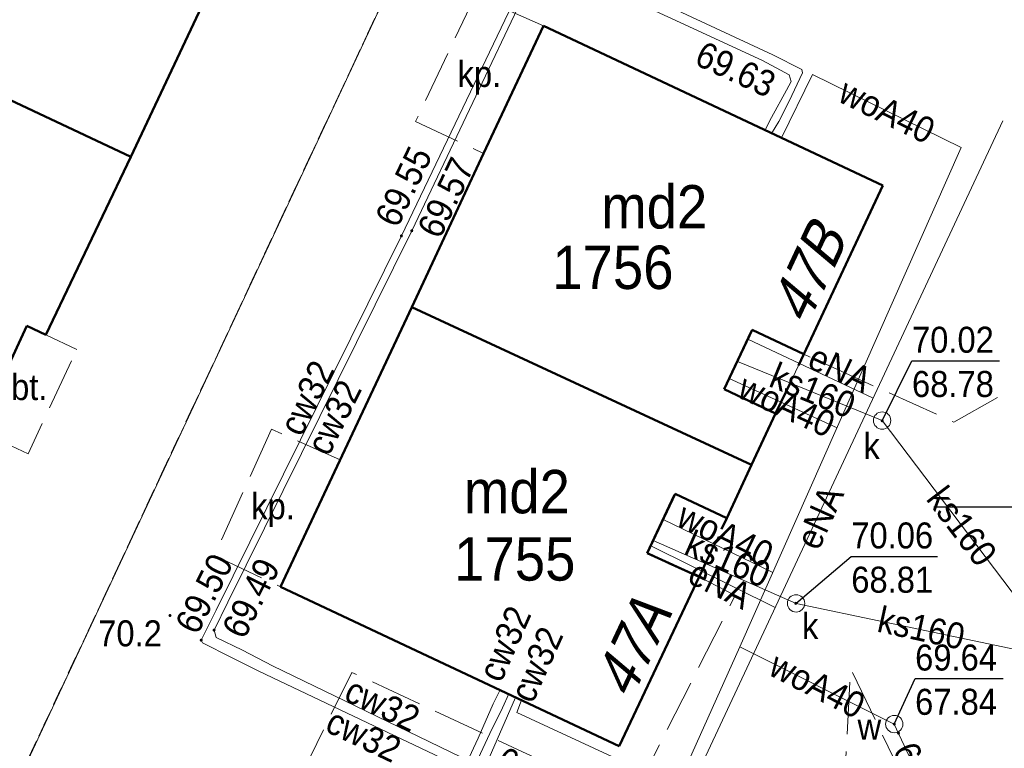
# Model space of a CAD drawing. Header units: feet. Extents: x 6524992 to 6539952, y 6047571 to 6067901.
# Tile 40 of 53: x 6531721 to 6531750, y 6048693 to 6048714. Entities that reach past the tile are written whole.
import ezdxf
from ezdxf.enums import TextEntityAlignment as Align

# ---------------------------------------------------------------- set-up
doc = ezdxf.new("R2010")
doc.units = ezdxf.units.FT
doc.header["$MEASUREMENT"] = 0
for name, pattern in [('1.5_0.5', [2, 1.5, -0.5]), ('218-500', [1, 0.5, -0.5]), ('219-500', [0]), ('mz2.0_0.5', [2.5, 2, -0.5])]:
    doc.linetypes.add(name, pattern=pattern)
doc.layers.get('0').update_dxf_attribs({"linetype": 'CONTINUOUS', "lineweight": 18})
for name, color, linetype, transparency in [('218-Granica użytku', 7, 'CONTINUOUS', 0.5), ('219-Linia granicy', 7, 'CONTINUOUS', 0.5), ('238-Punkt adresowy budynku', 7, 'CONTINUOUS', 0.5), ('312-Budynek (powierzchnia)', 7, 'CONTINUOUS', 0.5), ('312-Numer ewidencyjny budynku', 7, 'CONTINUOUS', 0.5), ('312-Numer ewidencyjny budynku-Atr124', 7, 'CONTINUOUS', 0.5), ('nawis - blok budynku (powierzchnia)', 7, 'CONTINUOUS', 0.5), ('plac (powierzchnia)', 7, 'CONTINUOUS', 0.5), ('plac (powierzchnia)-Atr17', 7, 'CONTINUOUS', 0.5), ('przewód ciepłowniczy (linia)', 7, 'CONTINUOUS', 0.5), ('przewód ciepłowniczy (linia)-Atr1', 7, 'CONTINUOUS', 0.5), ('przewód elektroenergetyczny (linia)', 7, 'CONTINUOUS', 0.5), ('przewód elektroenergetyczny (linia)-Atr1', 7, 'CONTINUOUS', 0.5), ('przewód kanalizacyjny (linia)', 7, 'CONTINUOUS', 0.5), ('przewód kanalizacyjny (linia)-Atr1', 7, 'CONTINUOUS', 0.5), ('przewód wodociągowy (linia)', 7, 'CONTINUOUS', 0.5), ('przewód wodociągowy (linia)-Atr1', 7, 'CONTINUOUS', 0.5), ('punkt o określonej wysokości (sieć ciepłownicza)', 7, 'CONTINUOUS', 0.5), ('punkt o określonej wysokości (sieć ciepłownicza)-Atr2', 7, 'CONTINUOUS', 0.5), ('punkt o określonej wysokości (sieć kanalizacyjna)', 7, 'CONTINUOUS', 0.5), ('punkt o określonej wysokości (sieć kanalizacyjna)-Atr2', 7, 'CONTINUOUS', 0.5), ('punkt o określonej wysokości (sieć kanalizacyjna)-Atr3', 7, 'CONTINUOUS', 0.5), ('punkt o określonej wysokości (sieć wodociągowa)', 7, 'CONTINUOUS', 0.5), ('punkt o określonej wysokości (sieć wodociągowa)-Atr2', 7, 'CONTINUOUS', 0.5), ('punkt o określonej wysokości (sieć wodociągowa)-Atr3', 7, 'CONTINUOUS', 0.5), ('punkt wysokościowy naturalny', 7, 'CONTINUOUS', 0.5), ('punkt wysokościowy naturalny-Atr2', 7, 'CONTINUOUS', 0.5), ('studzienka okrągła - przewód kanalizacyjny (punkt)', 7, 'CONTINUOUS', 0.5), ('studzienka okrągła - przewód kanalizacyjny (punkt)-Atr17', 7, 'CONTINUOUS', 0.5), ('studzienka okrągła - przewód wodociągowy (punkt)', 7, 'CONTINUOUS', 0.5), ('studzienka okrągła - przewód wodociągowy (punkt)-Atr17', 7, 'CONTINUOUS', 0.5), ('Wstawianie ramki sekcyjnej z opisem', 7, 'CONTINUOUS', 0.5)]:
    doc.layers.add(name, color=color, linetype=linetype, transparency=transparency)
doc.layers.add('_Robocza', color=1, linetype='CONTINUOUS', lineweight=30, plot=False)
doc.layers.add('gaPoziome', color=7, linetype='CONTINUOUS', lineweight=13)
doc.layers.add('zzz.gaHSDomyslna', color=7, linetype='CONTINUOUS', lineweight=30)
doc.styles.get("Standard").update_dxf_attribs({"font": 'arial.ttf'})

# ---------------------------------------------------------------- blocks, each defined once
blk = doc.blocks.new('PW01')
at = {"linetype": 'Continuous', "lineweight": 13}
h = blk.add_hatch(color=0, dxfattribs=at)
edge = h.paths.add_edge_path()
edge.add_arc((0, 0), 0.045, 0, 360)
blk = doc.blocks.new('US15')
at = {"color": 0, "linetype": 'Continuous', "lineweight": 13}
blk.add_circle((0, 0), 0.25, dxfattribs=at)
blk = doc.blocks.new('RAMKA500K')
at = {"color": 0}
blk.add_line((147.5, 200), (152.5, 200), dxfattribs=at)
blk = doc.blocks.new('gaHSPos')
at = {"color": 0, "linetype": 'Continuous', "lineweight": 0}
blk.add_point((0, 0), dxfattribs=at)
blk = doc.blocks.new('*U122')
at = {"layer": 'zzz.gaHSDomyslna', "color": 251}
for points in [[(29.181, 12.977, 0.12, 0.12, -0.015765), (18.625, 7.697, 0.12, 0.12, 0), (-0.067, 0.167, 0.12, 0.12, 0)], [(29.352, 12.66, 0.12, 0.12, -0.015776), (18.767, 7.367, 0.12, 0.12, 0), (0.067, -0.167, 0.12, 0.12, 0)]]:
    blk.add_lwpolyline(points, format="xyseb", dxfattribs=at)
at = {"color": 251}
for p in [(29.267, 12.819), (0, 0)]:
    blk.add_blockref('gaHSPos', p, dxfattribs=at)

msp = doc.modelspace()

# ---------------------------------------------------------------- linework, layer by layer
at = {"layer": '218-Granica użytku', "color": 3, "linetype": '218-500', "lineweight": 18, "flags": 128}
for points in [[(6531716.19, 6048681.62), (6531733.93, 6048719.52)], [(6531733.93, 6048719.52), (6531716.19, 6048681.62)]]:
    msp.add_lwpolyline(points, dxfattribs=at)
at = {"layer": '219-Linia granicy', "color": 3, "linetype": '219-500', "lineweight": 18, "flags": 128}
msp.add_lwpolyline([(6531716.19, 6048681.62), (6531733.93, 6048719.52)], dxfattribs=at)
at = {"layer": '312-Budynek (powierzchnia)', "color": 7, "linetype": 'Continuous', "lineweight": 50, "flags": 128}
for points in [[(6531726.78, 6048715.26), (6531724.35, 6048710.09)], [(6531724.35, 6048710.09), (6531714.57, 6048714.7)], [(6531714.57, 6048714.7), (6531724.35, 6048710.09)], [(6531734.52, 6048710.19), (6531736.25, 6048713.87)], [(6531736.25, 6048713.87), (6531746.03, 6048709.26)], [(6531732.45, 6048705.76), (6531734.52, 6048710.19)], [(6531724.35, 6048710.09), (6531721.9, 6048704.96)], [(6531746.03, 6048709.26), (6531743.75, 6048704.4)], [(6531728.67, 6048697.7), (6531732.45, 6048705.76)], [(6531732.45, 6048705.76), (6531742.24, 6048701.21)], [(6531742.24, 6048701.21), (6531732.45, 6048705.76)], [(6531721.35, 6048705.22), (6531720.15, 6048702.63)], [(6531721.9, 6048704.96), (6531721.35, 6048705.22)], [(6531742.26, 6048705.1), (6531741.46, 6048703.39)], [(6531743.75, 6048704.4), (6531742.26, 6048705.1)], [(6531741.46, 6048703.39), (6531742.94, 6048702.69)], [(6531742.94, 6048702.69), (6531742.24, 6048701.21)], [(6531742.24, 6048701.21), (6531741.53, 6048699.68)], [(6531740.04, 6048700.38), (6531739.24, 6048698.67)], [(6531741.53, 6048699.68), (6531740.04, 6048700.38)], [(6531739.24, 6048698.67), (6531740.73, 6048697.98)], [(6531740.73, 6048697.98), (6531738.43, 6048693.1)], [(6531738.43, 6048693.1), (6531728.67, 6048697.7)]]:
    msp.add_lwpolyline(points, dxfattribs=at)
at = {"layer": '_Robocza'}
msp.add_circle((6531733.871, 6048670.068), 50, dxfattribs=at)
at = {"layer": 'nawis - blok budynku (powierzchnia)', "color": 7, "linetype": 'mz2.0_0.5', "lineweight": 50, "flags": 128}
for points in [[(6531742.26, 6048705.1), (6531743.75, 6048704.4), (6531742.94, 6048702.69), (6531741.46, 6048703.39)], [(6531740.04, 6048700.38), (6531741.53, 6048699.68), (6531740.73, 6048697.98), (6531739.24, 6048698.67)]]:
    msp.add_lwpolyline(points, close=True, dxfattribs=at)
at = {"layer": 'plac (powierzchnia)', "color": 7, "linetype": '1.5_0.5', "lineweight": 18, "flags": 128}
for points in [[(6531736.25, 6048713.87), (6531734.28, 6048714.74), (6531732.56, 6048711.11), (6531734.52, 6048710.19)], [(6531740.73, 6048697.98), (6531741.77, 6048697.45), (6531739.34, 6048692.65), (6531738.03, 6048691.83), (6531730.72, 6048695.23), (6531728.53, 6048690.76), (6531734.35, 6048688.07), (6531735.84, 6048685.64), (6531744.8, 6048689.68), (6531745.1, 6048695.33), (6531747.26, 6048690.87), (6531751.48, 6048692.86), (6531767.74, 6048701.21), (6531766.11, 6048704.03), (6531757.83, 6048708), (6531748.08, 6048702.44), (6531743.75, 6048704.4)], [(6531722.79, 6048704.54), (6531721.9, 6048704.96), (6531721.35, 6048705.22), (6531720.15, 6048702.63), (6531719.92, 6048702.22), (6531721.39, 6048701.53)], [(6531728.41, 6048702.24), (6531726.76, 6048698.6), (6531728.67, 6048697.7), (6531730.39, 6048701.36)]]:
    msp.add_lwpolyline(points, close=True, dxfattribs=at)
at = {"layer": 'przewód ciepłowniczy (linia)', "color": 212, "linetype": 'Continuous', "lineweight": 18, "flags": 128}
for points in [[(6531736.31, 6048690.92), (6531736.45, 6048691.21), (6531736.42, 6048691.3), (6531735.61, 6048691.69), (6531734.39, 6048692.25), (6531733.96, 6048692.45), (6531733.5, 6048692.67), (6531728.04, 6048695.27), (6531727.25, 6048695.66), (6531726.42, 6048696.08), (6531726.38, 6048696.16), (6531726.81, 6048697.02), (6531732.15, 6048707.81), (6531735.8, 6048715.42), (6531736.18, 6048716.18), (6531736.29, 6048716.22), (6531737.1, 6048715.79), (6531738.87, 6048714.89), (6531742.86, 6048713.03), (6531743.69, 6048712.61), (6531743.71, 6048712.51), (6531743.33, 6048711.69), (6531743.03, 6048711.11), (6531742.82, 6048710.76)], [(6531736.61, 6048690.86), (6531736.81, 6048691.32), (6531736.78, 6048691.44), (6531735.94, 6048691.8), (6531734.73, 6048692.37), (6531734.28, 6048692.59), (6531733.85, 6048692.8), (6531728.44, 6048695.42), (6531727.57, 6048695.87), (6531726.81, 6048696.24), (6531726.75, 6048696.45), (6531727.15, 6048697.25), (6531732.45, 6048707.96), (6531735.78, 6048714.96), (6531736.19, 6048715.77), (6531736.3, 6048715.81), (6531737.1, 6048715.39), (6531742.56, 6048712.87), (6531743.33, 6048712.45), (6531743.39, 6048712.26), (6531743.25, 6048712.01), (6531742.82, 6048711.22), (6531742.63, 6048710.85)], [(6531733.96, 6048692.45), (6531734.04, 6048692.63), (6531734.36, 6048693.33), (6531734.8, 6048694.32), (6531735, 6048694.73)], [(6531734.28, 6048692.59), (6531734.36, 6048692.75), (6531734.7, 6048693.47), (6531735.07, 6048694.21), (6531735.25, 6048694.61)]]:
    msp.add_lwpolyline(points, dxfattribs=at)
at = {"layer": 'przewód elektroenergetyczny (linia)', "color": 1, "linetype": 'Continuous', "lineweight": 18, "flags": 128}
for points in [[(6531749.49, 6048711.13), (6531740.44, 6048691.78), (6531735.48, 6048694.07), (6531735.61, 6048694.43)], [(6531742.14, 6048704.83), (6531745.75, 6048703.13)], [(6531739.34, 6048698.88), (6531742.93, 6048697.1)]]:
    msp.add_lwpolyline(points, dxfattribs=at)
at = {"layer": 'przewód kanalizacyjny (linia)', "color": 34, "linetype": 'Continuous', "lineweight": 18, "flags": 128}
for points in [[(6531741.84, 6048704.19), (6531746.01, 6048702.49)], [(6531746.01, 6048702.49), (6531751.23, 6048695.6)], [(6531739.41, 6048699.03), (6531743.53, 6048697.22)], [(6531743.53, 6048697.22), (6531751.23, 6048695.6)]]:
    msp.add_lwpolyline(points, dxfattribs=at)
at = {"layer": 'przewód wodociągowy (linia)', "color": 5, "linetype": 'Continuous', "lineweight": 18, "flags": 128}
for points in [[(6531743.11, 6048710.64), (6531744, 6048712.46), (6531748.29, 6048710.36), (6531741.91, 6048695.97)], [(6531741.6, 6048703.7), (6531744.71, 6048702.28)], [(6531739.7, 6048699.64), (6531742.86, 6048698.11)], [(6531735.44, 6048694.51), (6531734.68, 6048692.77), (6531739.51, 6048690.63), (6531741.91, 6048695.97)], [(6531746.36, 6048693.74), (6531741.91, 6048695.97)], [(6531752.08, 6048681.51), (6531751.96, 6048681.79), (6531746.36, 6048693.74)]]:
    msp.add_lwpolyline(points, dxfattribs=at)
at = {"layer": 'punkt o określonej wysokości (sieć kanalizacyjna)-Atr2', "color": 7, "flags": 128}
for points in [[(6531746.01, 6048702.48), (6531746.87, 6048704.21), (6531749.391, 6048704.21)], [(6531743.52, 6048697.22), (6531745.12, 6048698.57), (6531747.609, 6048698.57)]]:
    msp.add_lwpolyline(points, dxfattribs=at)
at = {"layer": 'punkt o określonej wysokości (sieć wodociągowa)-Atr2', "color": 7, "flags": 128}
msp.add_lwpolyline([(6531746.36, 6048693.74), (6531746.96, 6048695.05), (6531749.497, 6048695.05)], dxfattribs=at)

# ---------------------------------------------------------------- block references
at = {"layer": 'gaPoziome'}
msp.add_blockref('*U122', (6531737.941, 6048680.144), dxfattribs=at)
at = {"layer": 'punkt o określonej wysokości (sieć ciepłownicza)', "color": 212, "linetype": 'Continuous', "lineweight": 13}
for p in [(6531732.45, 6048707.96), (6531732.15, 6048707.81), (6531726.75, 6048696.45), (6531726.38, 6048696.16)]:
    msp.add_blockref('PW01', p, dxfattribs=at)
at = {"layer": 'punkt o określonej wysokości (sieć kanalizacyjna)', "color": 34, "linetype": 'Continuous', "lineweight": 13, "rotation": 90}
for p in [(6531746.01, 6048702.48), (6531743.52, 6048697.22)]:
    msp.add_blockref('PW01', p, dxfattribs=at)
at = {"layer": 'punkt o określonej wysokości (sieć wodociągowa)', "color": 5, "linetype": 'Continuous', "lineweight": 13}
for p in [(6531746.36, 6048693.74), (6531746.48, 6048693.48)]:
    msp.add_blockref('PW01', p, dxfattribs=at)
at = {"layer": 'punkt wysokościowy naturalny', "color": 7, "linetype": 'Continuous', "lineweight": 13}
msp.add_blockref('PW01', (6531725.48, 6048696.87), dxfattribs=at)
at = {"layer": 'studzienka okrągła - przewód kanalizacyjny (punkt)', "color": 34, "linetype": 'Continuous', "lineweight": 18, "rotation": 89.999}
for p in [(6531746.01, 6048702.49), (6531743.53, 6048697.22)]:
    msp.add_blockref('US15', p, dxfattribs=at)
at = {"layer": 'studzienka okrągła - przewód wodociągowy (punkt)', "color": 5, "linetype": 'Continuous', "lineweight": 18}
msp.add_blockref('US15', (6531746.36, 6048693.74), dxfattribs=at)
at = {"layer": 'Wstawianie ramki sekcyjnej z opisem', "color": 7, "linetype": 'Continuous', "lineweight": 13}
msp.add_blockref('RAMKA500K', (6531600, 6048500), dxfattribs=at)
msp.add_blockref('RAMKA500K', (6531600, 6048500), dxfattribs=at)

# ---------------------------------------------------------------- texts
at = {"layer": '238-Punkt adresowy budynku', "color": 7, "linetype": 'Continuous', "lineweight": 25, "oblique": 15, "width": 0.9}
for s, rotation, p in [('47B', 64.865, (6531744.44, 6048706.46)), ('47A', 64.761, (6531739.37, 6048695.67))]:
    msp.add_text(s, height=1.25, rotation=rotation, dxfattribs=at).set_placement(p, align=Align.CENTER)
at = {"layer": '312-Numer ewidencyjny budynku', "color": 7, "linetype": 'Continuous', "lineweight": 18, "width": 0.9}
msp.add_text('1756', height=1.25, dxfattribs=at).set_placement((6531736.5, 6048706.28))
msp.add_text('1755', height=1.25, dxfattribs=at).set_placement((6531735.42, 6048698.5), align=Align.MIDDLE_CENTER)
at = {"layer": '312-Numer ewidencyjny budynku-Atr124', "color": 7, "width": 0.9}
for p in [(6531739.44, 6048708.65), (6531735.48, 6048700.44)]:
    msp.add_text('md2', height=1.25, dxfattribs=at).set_placement(p, align=Align.MIDDLE_CENTER)
at = {"layer": 'plac (powierzchnia)-Atr17', "color": 7, "width": 0.9}
for p in [(6531734.4, 6048712.48), (6531728.45, 6048700.02)]:
    msp.add_text('kp.', height=0.75, rotation=0.001, dxfattribs=at).set_placement(p, align=Align.MIDDLE_CENTER)
msp.add_text('bt.', height=0.75, dxfattribs=at).set_placement((6531720.9, 6048703.08))
at = {"layer": 'przewód ciepłowniczy (linia)-Atr1', "color": 212, "width": 0.9}
for rotation, p in [(63.669, (6531729.27, 6048701.99)), (66.037, (6531735.02, 6048694.9)), (334.159, (6531730.45, 6048694.45))]:
    msp.add_text('cw32', height=0.75, rotation=rotation, dxfattribs=at).set_placement(p)
for rotation, p in [(63.671, (6531729.38, 6048701.76)), (65.772, (6531735.25, 6048694.61)), (334.536, (6531730.23, 6048694.23))]:
    msp.add_text('cw32', height=0.75, rotation=rotation, dxfattribs=at).set_placement(p, align=Align.TOP_LEFT)
at = {"layer": 'przewód elektroenergetyczny (linia)-Atr1', "color": 1, "width": 0.9}
msp.add_text('eNA', height=0.75, rotation=334.783, dxfattribs=at).set_placement((6531743.81, 6048704.04))
for rotation, p in [(65.723, (6531744.21, 6048699.7)), (333.65, (6531741.34, 6048697.77))]:
    msp.add_text('eNA', height=0.75, rotation=rotation, dxfattribs=at).set_placement(p, align=Align.MIDDLE_CENTER)
at = {"layer": 'przewód kanalizacyjny (linia)-Atr1', "color": 34, "width": 0.9}
for rotation, p in [(337.729, (6531744.01, 6048703.36)), (347.728, (6531747.14, 6048696.51))]:
    msp.add_text('ks160', height=0.75, rotation=rotation, dxfattribs=at).set_placement(p, align=Align.MIDDLE_CENTER)
msp.add_text('ks160', height=0.75, rotation=307.148, dxfattribs=at).set_placement((6531747.55, 6048700.45), align=Align.MIDDLE_LEFT)
msp.add_text('ks160', height=0.75, rotation=336.283, dxfattribs=at).set_placement((6531740.26, 6048698.66))
at = {"layer": 'przewód wodociągowy (linia)-Atr1', "color": 5, "width": 0.9}
for rotation, p in [(333.948, (6531746.15, 6048711.41)), (335.45, (6531743.26, 6048702.92)), (332.917, (6531744.14, 6048694.86))]:
    msp.add_text('woA40', height=0.75, rotation=rotation, dxfattribs=at).set_placement(p, align=Align.MIDDLE_CENTER)
msp.add_text('woA40', height=0.75, rotation=334.164, dxfattribs=at).set_placement((6531740.03, 6048699.48))
at = {"layer": 'punkt o określonej wysokości (sieć ciepłownicza)-Atr2', "color": 212, "width": 0.9}
for s, rotation, p in [('69.63', 335.224, (6531740.56, 6048712.77)), ('69.55', 64.376, (6531732.04, 6048708.01)), ('69.57', 64.559, (6531733.26, 6048707.69)), ('69.50', 63.434, (6531726.27, 6048696.28)), ('69.49', 63.434, (6531727.62, 6048696.15)), ('69.17', 334.776, (6531734.82, 6048692.44))]:
    msp.add_text(s, height=0.75, rotation=rotation, dxfattribs=at).set_placement(p)
at = {"layer": 'punkt o określonej wysokości (sieć kanalizacyjna)-Atr2', "color": 34, "width": 0.9}
for s, p in [('70.02', (6531746.87, 6048704.218)), ('70.06', (6531745.12, 6048698.577))]:
    msp.add_text(s, height=0.75, dxfattribs=at).set_placement(p, align=Align.BOTTOM_LEFT)
at = {"layer": 'punkt o określonej wysokości (sieć kanalizacyjna)-Atr3', "color": 34, "width": 0.9}
for s, p in [('68.78', (6531746.87, 6048702.943)), ('68.81', (6531745.12, 6048697.302))]:
    msp.add_text(s, height=0.75, dxfattribs=at).set_placement(p, align=Align.BOTTOM_LEFT)
at = {"layer": 'punkt o określonej wysokości (sieć wodociągowa)-Atr2', "color": 5, "width": 0.9}
msp.add_text('69.64', height=0.75, dxfattribs=at).set_placement((6531746.96, 6048695.058), align=Align.BOTTOM_LEFT)
msp.add_text('68.04', height=0.75, rotation=295.108, dxfattribs=at).set_placement((6531746.64, 6048693.14), align=Align.MIDDLE_LEFT)
at = {"layer": 'punkt o określonej wysokości (sieć wodociągowa)-Atr3', "color": 5, "width": 0.9}
msp.add_text('67.84', height=0.75, dxfattribs=at).set_placement((6531746.96, 6048693.782), align=Align.BOTTOM_LEFT)
at = {"layer": 'punkt wysokościowy naturalny-Atr2', "color": 7, "width": 0.9}
msp.add_text('70.2', height=0.75, dxfattribs=at).set_placement((6531723.41, 6048695.98))
at = {"layer": 'studzienka okrągła - przewód kanalizacyjny (punkt)-Atr17', "color": 34, "width": 0.9}
for p in [(6531745.47, 6048702.13), (6531743.7, 6048696.94)]:
    msp.add_text('k', height=0.75, rotation=0.001, dxfattribs=at).set_placement(p, align=Align.TOP_LEFT)
at = {"layer": 'studzienka okrągła - przewód wodociągowy (punkt)-Atr17', "color": 5, "width": 0.9}
msp.add_text('w', height=0.75, dxfattribs=at).set_placement((6531745.3, 6048693.29))

doc.saveas('drawing.dxf')
